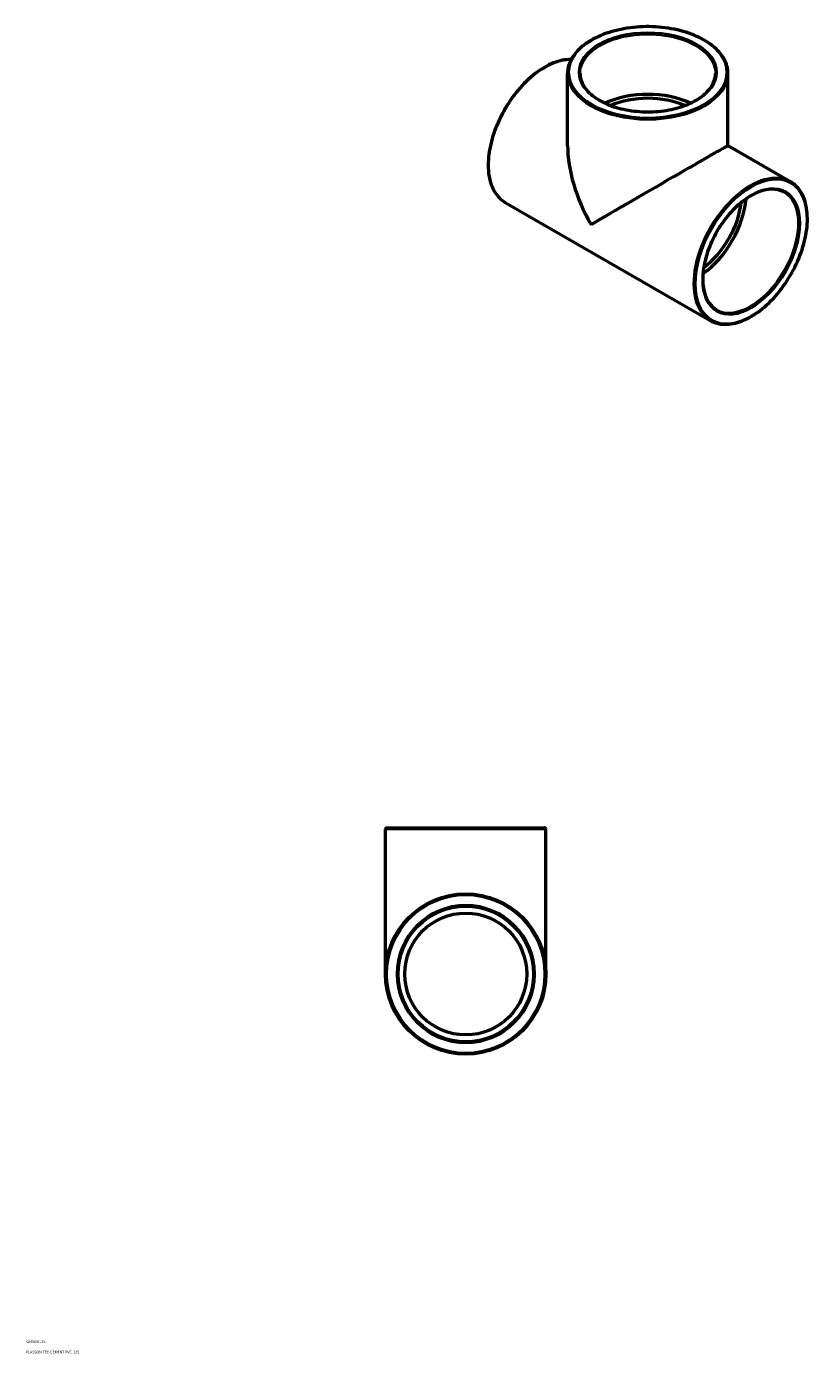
# Model space of a CAD drawing. Header units: millimetres. Extents: x -93 to 1580, y -1202 to 1308.
# Tile 4 of 4: x 855 to 1580, y 83 to 1308. Entities that reach past the tile are written whole.
import ezdxf

# ---------------------------------------------------------------- set-up
doc = ezdxf.new("R2010")
doc.units = ezdxf.units.MM
for name, color, linetype, lineweight in [('Title (ISO)', 7, 'Continuous', 50), ('Visible (ANSI)', 7, 'Continuous', 50), ('Visible Narrow (ANSI)', 7, 'Continuous', 35)]:
    doc.layers.add(name, color=color, linetype=linetype, lineweight=lineweight)
doc.styles.add('Note Text (ISO)', font='tahoma.ttf')

# ---------------------------------------------------------------- blocks, each defined once
blk = doc.blocks.new('Title Blocks ISO')
at = {"layer": 'Title (ISO)', "color": 232, "true_color": 0xca0064, "style": 'Note Text (ISO)'}
for tag, p in [('PART_NUMBER_001', (34.1, 73.1)), ('DESCRIPTION_001', (33.8, 63.4))]:
    blk.add_attdef(tag, p, '', height=2.5, dxfattribs=at)

msp = doc.modelspace()

# ---------------------------------------------------------------- linework, layer by layer
at = {"layer": 'Visible (ANSI)'}
for p, q in [((1354.421, 1197.723), (1354.421, 1264.291)), ((1502.421, 1197.723), (1502.421, 1264.291)), ((1502.421, 1197.723), (1559.925, 1164.609)), ((1296.918, 1145.279), (1486.069, 1036.354)), ((1186.464, 433.427), (1186.464, 567.177)), ((1187.714, 568.427), (1333.214, 568.427)), ((1334.464, 433.427), (1334.464, 567.177))]:
    msp.add_line(p, q, dxfattribs=at)
for radius in [74, 62.5, 56.25]:
    msp.add_circle((1260.464, 433.427), radius, dxfattribs=at)
for centre, start, end in [((1187.714, 567.177), 90, 180), ((1333.214, 567.177), 0, 90)]:
    msp.add_arc(centre, 1.25, start, end, dxfattribs=at)
for centre, major_axis, ratio, start_param, end_param in [((1428.421, 1208.902), (-62.5, 0), 0.5758617, 4.02952469, 5.39525327), ((1428.421, 1208.902), (-56.25, 0), 0.5758617, 4.05947504, 5.36530292), ((1428.421, 1154.944), (-52.376, 90.602), 0.57697849, 0.78443131, 1.56982947), ((1428.421, 1154.944), (74, 42.779), 0.00167248, 0.0009668, 2.3552276), ((1475.09, 1128.069), (31.19, 54.161), 0.57809312, 4.02237208, 5.40240588), ((1475.09, 1128.069), (28.071, 48.745), 0.57809312, 4.05058061, 5.37419736)]:
    msp.add_ellipse(centre, major_axis=major_axis, ratio=ratio, start_param=start_param, end_param=end_param, dxfattribs=at)
for points, knots in [([(1502.421, 1264.291), (1502.421, 1268.838), (1501.185, 1273.378), (1496.373, 1282.041), (1492.752, 1286.155), (1483.456, 1293.556), (1477.744, 1296.827), (1464.846, 1302.155), (1457.659, 1304.208), (1442.55, 1306.894), (1434.632, 1307.528), (1418.855, 1307.32), (1410.999, 1306.479), (1396.127, 1303.401), (1389.115, 1301.165), (1376.637, 1295.503), (1371.173, 1292.077), (1362.376, 1284.356), (1359.037, 1280.061), (1355.282, 1271.885), (1354.421, 1268.089), (1354.421, 1264.291)], [0.78539816, 0.78539816, 0.78539816, 0.78539816, 1.09495109, 1.09495109, 1.41160735, 1.41160735, 1.7339941, 1.7339941, 2.05677576, 2.05677576, 2.37906649, 2.37906649, 2.70117347, 2.70117347, 3.02352254, 3.02352254, 3.34636088, 3.34636088, 3.66839497, 3.66839497, 3.92699082, 3.92699082, 3.92699082, 3.92699082]), ([(1357.726, 1277.088), (1357.597, 1277.092), (1357.468, 1277.095), (1352.314, 1277.183), (1346.928, 1276.105), (1335.852, 1271.755), (1330.156, 1268.444), (1319.085, 1259.935), (1313.713, 1254.735), (1303.837, 1242.987), (1299.333, 1236.442), (1291.641, 1222.665), (1288.453, 1215.436), (1283.709, 1201.006), (1282.156, 1193.809), (1280.855, 1180.159), (1281.109, 1173.709), (1283.436, 1162.219), (1285.506, 1157.175), (1290.743, 1149.827), (1293.614, 1147.181), (1296.918, 1145.279)], [5.8012228, 5.8012228, 5.8012228, 5.8012228, 5.80939029, 5.80939029, 6.12604747, 6.12604747, 6.4483968, 6.4483968, 6.7711644, 6.7711644, 7.09345251, 7.09345251, 7.41555937, 7.41555937, 7.73790507, 7.73790507, 8.06072676, 8.06072676, 8.38271977, 8.38271977, 8.64131351, 8.64131351, 8.64131351, 8.64131351]), ([(1365.921, 1264.291), (1365.921, 1260.45), (1367.038, 1256.602), (1371.403, 1249.348), (1374.587, 1245.939), (1382.671, 1239.896), (1387.534, 1237.251), (1398.487, 1232.959), (1404.574, 1231.311), (1417.364, 1229.187), (1424.067, 1228.713), (1437.398, 1228.995), (1444.024, 1229.751), (1456.515, 1232.411), (1462.378, 1234.314), (1472.738, 1239.054), (1477.235, 1241.89), (1484.434, 1248.182), (1487.129, 1251.635), (1490.217, 1258.18), (1490.921, 1261.237), (1490.921, 1264.291)], [3.92699082, 3.92699082, 3.92699082, 3.92699082, 4.26056642, 4.26056642, 4.58336859, 4.58336859, 4.90024386, 4.90024386, 5.21704553, 5.21704553, 5.53442497, 5.53442497, 5.85199303, 5.85199303, 6.16926248, 6.16926248, 6.48593547, 6.48593547, 6.80332787, 6.80332787, 7.06858347, 7.06858347, 7.06858347, 7.06858347]), ([(1486.069, 1036.354), (1490.024, 1034.077), (1494.591, 1032.874), (1504.529, 1032.706), (1509.915, 1033.783), (1520.991, 1038.133), (1526.687, 1041.444), (1537.758, 1049.953), (1543.13, 1055.153), (1553.006, 1066.901), (1557.509, 1073.446), (1565.202, 1087.223), (1568.39, 1094.453), (1573.134, 1108.882), (1574.687, 1116.079), (1575.988, 1129.729), (1575.734, 1136.179), (1573.406, 1147.669), (1571.337, 1152.713), (1566.1, 1160.061), (1563.228, 1162.707), (1559.925, 1164.609)], [2.3581282, 2.3581282, 2.3581282, 2.3581282, 2.66779764, 2.66779764, 2.98445482, 2.98445482, 3.30680415, 3.30680415, 3.62957174, 3.62957174, 3.95185985, 3.95185985, 4.27396672, 4.27396672, 4.59631242, 4.59631242, 4.91913411, 4.91913411, 5.24112712, 5.24112712, 5.49972085, 5.49972085, 5.49972085, 5.49972085]), ([(1554.186, 1154.643), (1550.845, 1156.567), (1546.941, 1157.528), (1538.452, 1157.381), (1533.897, 1156.33), (1524.605, 1152.354), (1519.878, 1149.464), (1510.677, 1142.124), (1506.206, 1137.675), (1497.975, 1127.655), (1494.218, 1122.085), (1487.81, 1110.392), (1485.161, 1104.271), (1481.241, 1092.115), (1479.97, 1086.081), (1478.924, 1074.728), (1479.146, 1069.41), (1481.026, 1060.017), (1482.686, 1055.951), (1486.841, 1049.994), (1489.149, 1047.851), (1491.807, 1046.32)], [5.49972085, 5.49972085, 5.49972085, 5.49972085, 5.83313346, 5.83313346, 6.15596458, 6.15596458, 6.47288249, 6.47288249, 6.78969784, 6.78969784, 7.10707938, 7.10707938, 7.42464731, 7.42464731, 7.74192068, 7.74192068, 8.05861265, 8.05861265, 8.37605321, 8.37605321, 8.64131351, 8.64131351, 8.64131351, 8.64131351])]:
    msp.add_open_spline(points, degree=3, knots=knots, dxfattribs=at)
at = {"layer": 'Visible Narrow (ANSI)'}
msp.add_line((1333.553, 567.177), (1187.375, 567.177), dxfattribs=at)
for radius in [72.75, 63.75]:
    msp.add_circle((1260.464, 433.427), radius, dxfattribs=at)
for centre, major_axis, ratio in [((1428.421, 1265.313), (-72.75, 0), 0.5758617), ((1428.421, 1265.313), (-63.75, 0), 0.5758617), ((1523.881, 1099.973), (-36.305, -63.044), 0.57809312), ((1523.881, 1099.973), (-31.813, -55.245), 0.57809312)]:
    msp.add_ellipse(centre, major_axis=major_axis, ratio=ratio, dxfattribs=at)
for centre, major_axis, ratio, start_param, end_param in [((1428.421, 1264.291), (-62.5, 0), 0.5758617, 3.14159265, 6.28318531), ((1333.846, 1209.406), (-36.928, -64.127), 0.57809312, 3.45224928, 6.28318531), ((1428.421, 1264.291), (-74, 0), 0.5758617, 0, 3.14159265), ((1522.997, 1100.482), (36.928, 64.127), 0.57809312, 0, 3.14159267), ((1522.997, 1100.482), (31.19, 54.161), 0.57809312, 3.14159265, 6.28318531)]:
    msp.add_ellipse(centre, major_axis=major_axis, ratio=ratio, start_param=start_param, end_param=end_param, dxfattribs=at)

# ---------------------------------------------------------------- block references
msp.add_blockref('Title Blocks ISO', (821, 20)).add_auto_attribs({'PART_NUMBER_001': '050400125', 'DESCRIPTION_001': 'PLASSON TEE-CEMENT PVC 125'})

doc.saveas('drawing.dxf')
